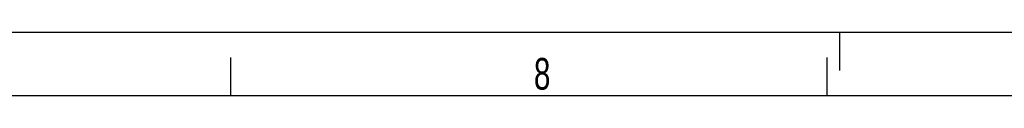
# Model space of a CAD drawing. Extents: x 0 to 594, y 0 to 420.
# Tile 13 of 14: x 337 to 415, y 415 to 420. Entities that reach past the tile are written whole.
import ezdxf

# ---------------------------------------------------------------- set-up
doc = ezdxf.new("R2010")
doc.units = 0
doc.header["$LTSCALE"] = 32.67
doc.layers.add('ASE_65_125-10_DXF_FORMAT', color=7, linetype='CONTINUOUS')
doc.styles.get("Standard").update_dxf_attribs({"font": 'txt', "width": 0.7})

msp = doc.modelspace()

# ---------------------------------------------------------------- linework, layer by layer
at = {"layer": 'ASE_65_125-10_DXF_FORMAT', "color": 7, "linetype": 'CONTINUOUS'}
for p, q in [((0, 420), (594, 420)), ((402, 417), (402, 420)), ((354, 415), (354, 418)), ((401, 415), (401, 418)), ((589, 415), (25, 415))]:
    msp.add_line(p, q, dxfattribs=at)

# ---------------------------------------------------------------- texts
at = {"layer": 'ASE_65_125-10_DXF_FORMAT', "color": 2, "linetype": 'CONTINUOUS', "insert": (377.89085, 417.97664), "char_height": 2.5, "width": 2.9464286, "attachment_point": 1}
msp.add_mtext('8', dxfattribs=at)

doc.saveas('drawing.dxf')
